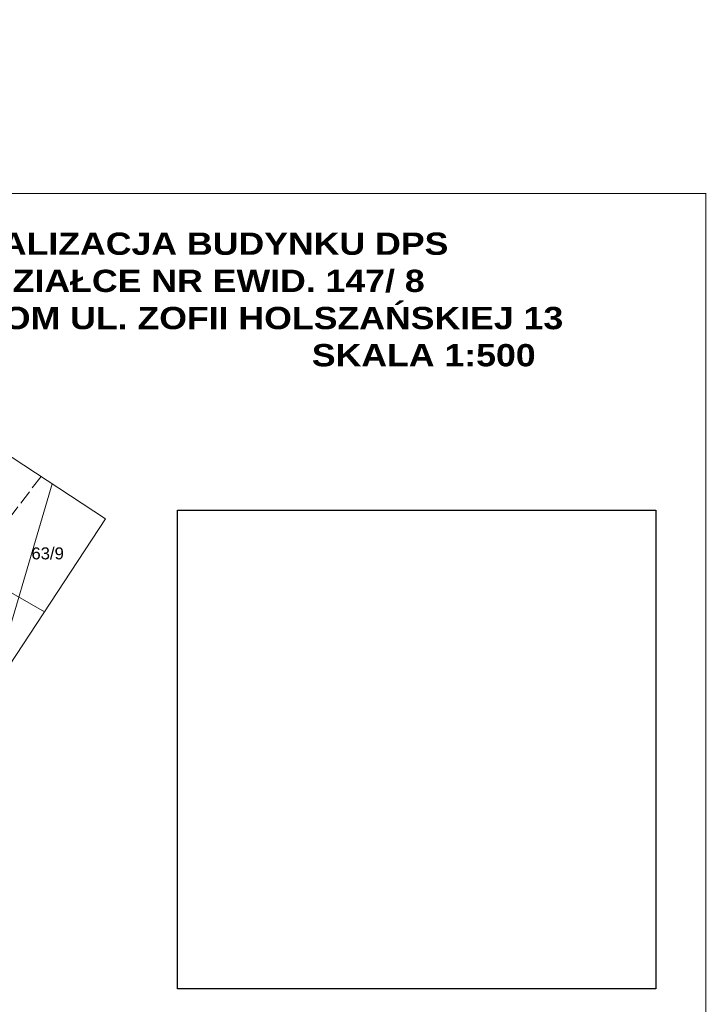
# Model space of a CAD drawing. Extents: x 7513272 to 7513487, y 5698927 to 5699090.
# Tile 12 of 12: x 7513415 to 7513487, y 5698987 to 5699090. Entities that reach past the tile are written whole.
import ezdxf
from ezdxf.enums import TextEntityAlignment as Align

# ---------------------------------------------------------------- set-up
doc = ezdxf.new("R2010")
doc.units = 0
doc.linetypes.add('PRZER3-1', pattern=[4, 3, -1])
doc.layers.get('0').update_dxf_attribs({"linetype": 'CONTINUOUS'})
for name, color, linetype, lineweight, true_color in [('GESDZI', 7, 'CONTINUOUS', 18, 0x008000), ('GESDZI_O', 7, 'CONTINUOUS', 0, 0x008000), ('GI_OUTLINE', 7, 'CONTINUOUS', 0, 0xa5007c), ('GSLKOU', 7, 'PRZER3-1', 18, 0x0a0909), ('GULTPR', 7, 'CONTINUOUS', 18, 0xff9100)]:
    doc.layers.add(name, color=color, linetype=linetype, lineweight=lineweight, true_color=true_color)
doc.layers.add('opisy', color=80, linetype='CONTINUOUS', lineweight=5)
doc.layers.add('RAMKA', color=7, linetype='CONTINUOUS', lineweight=0)
doc.styles.add('GEO-INFO', font='arial.ttf')

msp = doc.modelspace()

# ---------------------------------------------------------------- linework, layer by layer
msp.add_lwpolyline([(7513431.31, 5699038.9), (7513481.31, 5699038.9), (7513481.31, 5698988.9), (7513431.31, 5698988.9)], close=True)
at = {"layer": 'GESDZI', "linetype": 'Continuous', "elevation": 10.3}
for points in [[(7513418.22, 5699041.64), (7513411.68, 5699019.51)], [(7513411.68, 5699019.51), (7513418.22, 5699041.64)]]:
    msp.add_lwpolyline(points, dxfattribs=at)
at = {"layer": 'GI_OUTLINE', "color": 224, "linetype": 'Continuous', "true_color": 0xa5007c, "elevation": 100}
msp.add_lwpolyline([(7513344.41, 5699090.13), (7513423.81, 5699037.98), (7513351.06, 5698927.23), (7513271.66, 5698979.39)], close=True, dxfattribs=at)
at = {"layer": 'GSLKOU', "linetype": 'PRZER3-1', "lineweight": 18, "ltscale": 0.5, "elevation": 10.18}
msp.add_lwpolyline([(7513417.06, 5699042.41), (7513413.56, 5699037.83), (7513405.82, 5699024.04), (7513395.09, 5699007.57), (7513383.49, 5698989.7)], dxfattribs=at)
at = {"layer": 'GULTPR', "linetype": 'Continuous', "elevation": 10.18}
msp.add_lwpolyline([(7513400.58, 5699037.4), (7513401.09, 5699037.64), (7513417.44, 5699028.29)], dxfattribs=at)
at = {"layer": 'RAMKA', "color": 0, "const_width": 0.09, "flags": 128}
msp.add_lwpolyline([(7513282.54, 5698929.47), (7513486.54, 5698929.47), (7513486.54, 5699071.97), (7513282.54, 5699071.97), (7513282.54, 5698929.47)], dxfattribs=at)

# ---------------------------------------------------------------- texts
at = {"layer": 'GESDZI_O', "lineweight": 0, "style": 'GEO-INFO'}
msp.add_text('63/9', height=1.25, dxfattribs=at).set_placement((7513417.75, 5699034.38, 10.8), align=Align.MIDDLE_CENTER)
at = {"layer": 'opisy', "color": 7, "insert": (7513405, 5699067.9), "char_height": 2.3296, "width": 134.3195, "attachment_point": 1}
msp.add_mtext('\\A1;{\\fArial Black|b0|i0|c238|p34;LOKALIZACJA BUDYNKU DPS  \\PNA DZIAŁCE NR EWID. 147/ 8  \\PRADOM UL. ZOFII HOLSZAŃSKIEJ 13\\P                                       SKALA 1:500}', dxfattribs=at)

doc.saveas('drawing.dxf')
